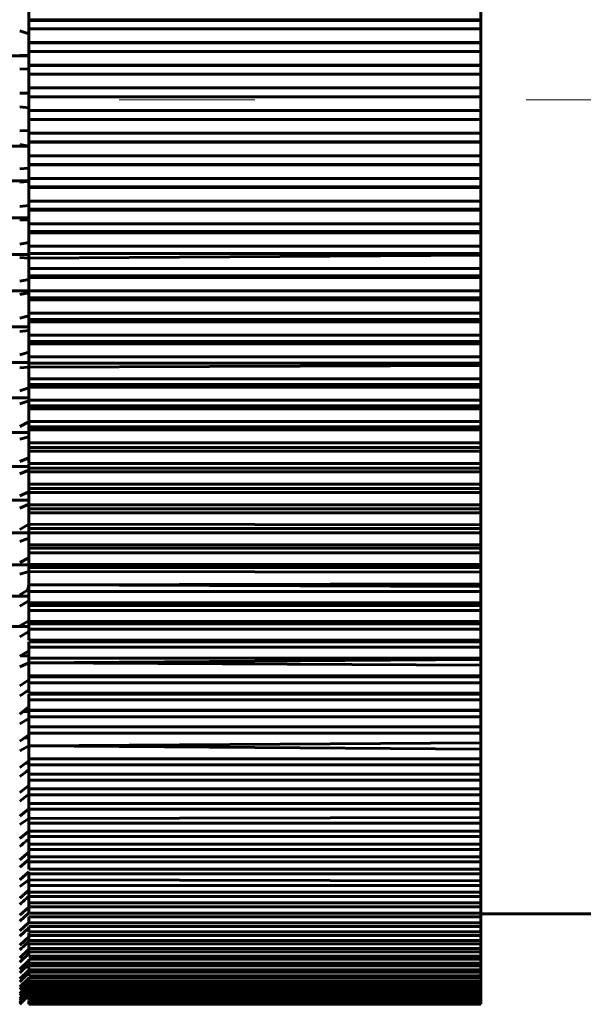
# Model space of a CAD drawing. Header units: millimetres. Extents: x 0 to 297, y 0 to 420.
# Tile 28 of 33: x 110.9 to 114.02, y 308.92 to 314.37. Entities that reach past the tile are written whole.
import ezdxf

# ---------------------------------------------------------------- set-up
doc = ezdxf.new("R2010")
doc.units = ezdxf.units.MM
doc.linetypes.add('K5LT_AXLED', pattern=[12, 7.5, -1.5, 1.5, -1.5])
doc.linetypes.add('K5LT_BASIC', pattern=[0])
doc.layers.add('Системный слой (1)', color=251, linetype='Continuous', true_color=0x6c6c6c)

# ---------------------------------------------------------------- blocks, each defined once
blk = doc.blocks.new('U14')
at = {"layer": 'Системный слой (1)', "color": 143, "linetype": 'K5LT_BASIC', "lineweight": 60, "true_color": 0x33acca}
for p, q in [((106.4684, 310.258), (106.4507, 310.258)), ((110.9507, 310.258), (110.933, 310.258))]:
    blk.add_line(p, q, dxfattribs=at)
blk = doc.blocks.new('U19')
at = {"layer": 'Системный слой (1)', "color": 143, "linetype": 'K5LT_BASIC', "lineweight": 60, "true_color": 0x33acca}
for p, q in [((110.9507, 309.2053), (110.9507, 309.2152)), ((110.9507, 309.2034), (110.9507, 309.2053)), ((110.9507, 309.1904), (110.9507, 309.2034))]:
    blk.add_line(p, q, dxfattribs=at)
blk = doc.blocks.new('U21')
at = {"layer": 'Системный слой (1)', "color": 143, "linetype": 'K5LT_BASIC', "lineweight": 60, "true_color": 0x33acca}
for p, q in [((110.9507, 312.1643), (110.9507, 312.2172)), ((110.9507, 312.1463), (110.9507, 312.1643))]:
    blk.add_line(p, q, dxfattribs=at)
blk = doc.blocks.new('U23')
at = {"layer": 'Системный слой (1)', "color": 143, "linetype": 'K5LT_BASIC', "lineweight": 60, "true_color": 0x33acca}
for p, q in [((110.9507, 311.0283), (110.9507, 311.0141)), ((110.9507, 311.0141), (110.9507, 310.9993))]:
    blk.add_line(p, q, dxfattribs=at)
blk = doc.blocks.new('U26')
at = {"layer": 'Системный слой (1)', "color": 143, "linetype": 'K5LT_BASIC', "lineweight": 60, "true_color": 0x33acca}
for p, q in [((110.9507, 310.5687), (110.9507, 310.6071)), ((110.9507, 310.5687), (110.9507, 310.5636)), ((110.9507, 310.5509), (110.9507, 310.5636))]:
    blk.add_line(p, q, dxfattribs=at)
blk = doc.blocks.new('U27')
at = {"layer": 'Системный слой (1)', "color": 143, "linetype": 'K5LT_BASIC', "lineweight": 60, "true_color": 0x33acca}
for p, q in [((106.4578, 309.9989), (106.4507, 309.9989)), ((110.9507, 309.9989), (110.9436, 309.9989))]:
    blk.add_line(p, q, dxfattribs=at)
blk = doc.blocks.new('U30')
at = {"layer": 'Системный слой (1)', "color": 143, "linetype": 'K5LT_BASIC', "lineweight": 60, "true_color": 0x33acca}
for p, q in [((110.9507, 309.4618), (110.9507, 309.4629)), ((110.9507, 309.4293), (110.9507, 309.4618)), ((110.9507, 309.4617), (110.9507, 309.4618))]:
    blk.add_line(p, q, dxfattribs=at)
blk = doc.blocks.new('U31')
at = {"layer": 'Системный слой (1)', "color": 143, "linetype": 'K5LT_BASIC', "lineweight": 60, "true_color": 0x33acca}
for p, q in [((110.9507, 314.3761), (110.9507, 314.4432)), ((110.9507, 314.3678), (110.9507, 314.3761))]:
    blk.add_line(p, q, dxfattribs=at)
blk = doc.blocks.new('U35')
at = {"layer": 'Системный слой (1)', "color": 143, "linetype": 'K5LT_BASIC', "lineweight": 60, "true_color": 0x33acca}
for p, q in [((110.9507, 311.6417), (110.9507, 311.6901)), ((110.9507, 311.579), (110.9507, 311.5746))]:
    blk.add_line(p, q, dxfattribs=at)
blk = doc.blocks.new('U37')
at = {"layer": 'Системный слой (1)', "color": 143, "linetype": 'K5LT_BASIC', "lineweight": 60, "true_color": 0x33acca}
for p, q in [((110.9507, 309.0751), (110.9507, 309.0737)), ((110.9507, 309.0737), (110.9507, 309.0723))]:
    blk.add_line(p, q, dxfattribs=at)
blk = doc.blocks.new('U39')
at = {"layer": 'Системный слой (1)', "color": 143, "linetype": 'K5LT_BASIC', "lineweight": 60, "true_color": 0x33acca}
for p, q in [((110.9507, 309.0957), (110.9507, 309.1021)), ((110.9507, 309.0826), (110.9507, 309.0957))]:
    blk.add_line(p, q, dxfattribs=at)
blk = doc.blocks.new('U40')
at = {"layer": 'Системный слой (1)', "color": 143, "linetype": 'K5LT_BASIC', "lineweight": 60, "true_color": 0x33acca}
for p, q in [((110.9507, 311.9454), (110.9507, 311.9832)), ((110.9507, 311.9137), (110.9507, 311.9454))]:
    blk.add_line(p, q, dxfattribs=at)
blk = doc.blocks.new('U44')
at = {"layer": 'Системный слой (1)', "color": 143, "linetype": 'K5LT_BASIC', "lineweight": 60, "true_color": 0x33acca}
for p, q in [((110.9507, 314.1693), (110.9507, 314.1926)), ((110.9507, 314.1672), (110.9507, 314.1693)), ((110.9507, 314.1318), (110.9507, 314.1672)), ((110.9507, 314.117), (110.9507, 314.1318))]:
    blk.add_line(p, q, dxfattribs=at)
blk = doc.blocks.new('U45')
at = {"layer": 'Системный слой (1)', "color": 143, "linetype": 'K5LT_BASIC', "lineweight": 60, "true_color": 0x33acca}
for p, q in [((110.9507, 311.3926), (110.9507, 311.421)), ((110.9507, 311.3558), (110.9507, 311.3923))]:
    blk.add_line(p, q, dxfattribs=at)
blk = doc.blocks.new('U49')
at = {"layer": 'Системный слой (1)', "color": 143, "linetype": 'K5LT_BASIC', "lineweight": 60, "true_color": 0x33acca}
for p, q in [((110.9507, 310.4141), (110.9507, 310.4233)), ((110.9507, 310.3533), (110.9507, 310.4142)), ((110.9507, 310.4141), (110.9507, 310.4142))]:
    blk.add_line(p, q, dxfattribs=at)
blk = doc.blocks.new('U50')
at = {"layer": 'Системный слой (1)', "color": 143, "linetype": 'K5LT_BASIC', "lineweight": 60, "true_color": 0x33acca}
for p, q in [((110.9507, 310.6944), (110.9507, 310.7022)), ((110.9507, 310.6901), (110.9507, 310.6944)), ((110.9507, 310.6447), (110.9507, 310.6901))]:
    blk.add_line(p, q, dxfattribs=at)
blk = doc.blocks.new('U51')
at = {"layer": 'Системный слой (1)', "color": 143, "linetype": 'K5LT_BASIC', "lineweight": 60, "true_color": 0x33acca}
for p, q in [((110.9507, 310.2018), (110.9507, 310.1802)), ((110.9507, 310.1802), (110.9507, 310.1729)), ((110.9507, 310.1729), (110.9507, 310.1644))]:
    blk.add_line(p, q, dxfattribs=at)
blk = doc.blocks.new('U53')
at = {"layer": 'Системный слой (1)', "color": 143, "linetype": 'K5LT_BASIC', "lineweight": 60, "true_color": 0x33acca}
for p, q in [((110.9507, 312.3323), (110.9507, 312.3358)), ((110.9507, 312.2967), (110.9507, 312.3323)), ((110.9507, 312.3321), (110.9507, 312.3323)), ((110.9507, 312.2643), (110.9507, 312.2967))]:
    blk.add_line(p, q, dxfattribs=at)
blk = doc.blocks.new('U54')
at = {"layer": 'Системный слой (1)', "color": 143, "linetype": 'K5LT_BASIC', "lineweight": 60, "true_color": 0x33acca}
for p, q in [((110.9507, 314.2888), (110.9507, 314.318)), ((110.9507, 314.2888), (110.9507, 314.3138)), ((110.9507, 314.2425), (110.9507, 314.3012))]:
    blk.add_line(p, q, dxfattribs=at)
blk = doc.blocks.new('U56')
at = {"layer": 'Системный слой (1)', "color": 143, "linetype": 'K5LT_BASIC', "lineweight": 60, "true_color": 0x33acca}
for p, q in [((110.9507, 310.6901), (110.9507, 310.6944)), ((110.9507, 310.69), (110.9507, 310.6901)), ((110.9507, 310.6615), (110.9507, 310.69))]:
    blk.add_line(p, q, dxfattribs=at)
blk = doc.blocks.new('U59')
at = {"layer": 'Системный слой (1)', "color": 143, "linetype": 'K5LT_BASIC', "lineweight": 60, "true_color": 0x33acca}
for p, q in [((110.9507, 309.8526), (110.9507, 309.8795)), ((110.9507, 309.8315), (110.9507, 309.8526))]:
    blk.add_line(p, q, dxfattribs=at)
blk = doc.blocks.new('U64')
at = {"layer": 'Системный слой (1)', "color": 143, "linetype": 'K5LT_BASIC', "lineweight": 60, "true_color": 0x33acca}
for p, q in [((110.9507, 310.9792), (110.9507, 310.9993)), ((110.9507, 310.9383), (110.9507, 310.9792))]:
    blk.add_line(p, q, dxfattribs=at)
blk = doc.blocks.new('U65')
at = {"layer": 'Системный слой (1)', "color": 143, "linetype": 'K5LT_BASIC', "lineweight": 60, "true_color": 0x33acca}
for p, q in [((106.453, 309.8795), (106.4507, 309.8795)), ((110.9507, 309.8795), (110.9484, 309.8795))]:
    blk.add_line(p, q, dxfattribs=at)
blk = doc.blocks.new('U67')
at = {"layer": 'Системный слой (1)', "color": 143, "linetype": 'K5LT_BASIC', "lineweight": 60, "true_color": 0x33acca}
for p, q in [((110.9507, 310.1422), (110.9507, 310.1644)), ((110.9507, 310.1346), (110.9507, 310.1422)), ((110.9507, 310.1345), (110.9507, 310.1346)), ((110.9507, 310.1251), (110.9507, 310.1345)), ((110.9507, 310.115), (110.9507, 310.1251))]:
    blk.add_line(p, q, dxfattribs=at)
blk = doc.blocks.new('U68')
at = {"layer": 'Системный слой (1)', "color": 143, "linetype": 'K5LT_BASIC', "lineweight": 60, "true_color": 0x33acca}
for p, q in [((110.9507, 311.5983), (110.9507, 311.6417)), ((110.9507, 311.579), (110.9507, 311.5983))]:
    blk.add_line(p, q, dxfattribs=at)
blk = doc.blocks.new('U70')
at = {"layer": 'Системный слой (1)', "color": 143, "linetype": 'K5LT_BASIC', "lineweight": 60, "true_color": 0x33acca}
for p, q in [((106.4743, 310.3974), (106.4507, 310.3974)), ((110.9507, 310.3974), (110.9271, 310.3974))]:
    blk.add_line(p, q, dxfattribs=at)
blk = doc.blocks.new('U71')
at = {"layer": 'Системный слой (1)', "color": 143, "linetype": 'K5LT_BASIC', "lineweight": 60, "true_color": 0x33acca}
for p, q in [((110.9507, 309.0694), (110.9507, 309.0704)), ((110.9507, 309.0624), (110.9507, 309.0694)), ((110.9507, 309.0553), (110.9507, 309.0624)), ((110.9507, 309.0528), (110.9507, 309.0553))]:
    blk.add_line(p, q, dxfattribs=at)
blk = doc.blocks.new('U75')
at = {"layer": 'Системный слой (1)', "color": 143, "linetype": 'K5LT_BASIC', "lineweight": 60, "true_color": 0x33acca}
for p, q in [((110.9507, 309.8333), (110.9507, 309.8526)), ((110.9507, 309.8092), (110.9507, 309.8333)), ((110.9507, 309.8222), (110.9507, 309.8333))]:
    blk.add_line(p, q, dxfattribs=at)
blk = doc.blocks.new('U78')
at = {"layer": 'Системный слой (1)', "color": 143, "linetype": 'K5LT_BASIC', "lineweight": 60, "true_color": 0x33acca}
for p, q in [((110.9507, 312.5296), (110.9507, 312.576)), ((110.9507, 312.5033), (110.9507, 312.5298))]:
    blk.add_line(p, q, dxfattribs=at)
blk = doc.blocks.new('U79')
at = {"layer": 'Системный слой (1)', "color": 143, "linetype": 'K5LT_BASIC', "lineweight": 60, "true_color": 0x33acca}
for p, q in [((110.9507, 313.4731), (110.9507, 313.4678)), ((110.9507, 313.4678), (110.9507, 313.4441))]:
    blk.add_line(p, q, dxfattribs=at)
blk = doc.blocks.new('U80')
at = {"layer": 'Системный слой (1)', "color": 143, "linetype": 'K5LT_BASIC', "lineweight": 60, "true_color": 0x33acca}
for p, q in [((110.9507, 313.1359), (110.9507, 313.1901)), ((110.9507, 313.1154), (110.9507, 313.136))]:
    blk.add_line(p, q, dxfattribs=at)
blk = doc.blocks.new('U81')
at = {"layer": 'Системный слой (1)', "color": 143, "linetype": 'K5LT_BASIC', "lineweight": 60, "true_color": 0x33acca}
for p, q in [((110.9507, 310.8792), (110.9507, 310.8983)), ((110.9507, 310.8384), (110.9507, 310.8792))]:
    blk.add_line(p, q, dxfattribs=at)
blk = doc.blocks.new('U82')
at = {"layer": 'Системный слой (1)', "color": 143, "linetype": 'K5LT_BASIC', "lineweight": 60, "true_color": 0x33acca}
for p, q in [((110.9507, 309.7672), (110.9507, 309.781)), ((110.9507, 309.7654), (110.9507, 309.7672)), ((110.9507, 309.7622), (110.9507, 309.7654)), ((110.9507, 309.7539), (110.9507, 309.7622)), ((110.9507, 309.7391), (110.9507, 309.7539))]:
    blk.add_line(p, q, dxfattribs=at)
blk = doc.blocks.new('U84')
at = {"layer": 'Системный слой (1)', "color": 143, "linetype": 'K5LT_BASIC', "lineweight": 60, "true_color": 0x33acca}
for p, q in [((110.9507, 313.991), (110.9507, 313.9825)), ((110.9507, 313.9825), (110.9507, 313.9761))]:
    blk.add_line(p, q, dxfattribs=at)
blk = doc.blocks.new('U89')
at = {"layer": 'Системный слой (1)', "color": 143, "linetype": 'K5LT_BASIC', "lineweight": 60, "true_color": 0x33acca}
for p, q in [((110.9507, 309.5052), (110.9507, 309.5211)), ((110.9507, 309.4857), (110.9507, 309.5052))]:
    blk.add_line(p, q, dxfattribs=at)
blk = doc.blocks.new('U91')
at = {"layer": 'Системный слой (1)', "color": 143, "linetype": 'K5LT_BASIC', "lineweight": 60, "true_color": 0x33acca}
for p, q in [((110.9507, 309.0694), (110.9507, 309.0692)), ((110.9507, 309.0692), (110.9507, 309.0688)), ((110.9507, 309.0688), (110.9507, 309.0653))]:
    blk.add_line(p, q, dxfattribs=at)
blk = doc.blocks.new('U93')
at = {"layer": 'Системный слой (1)', "color": 143, "linetype": 'K5LT_BASIC', "lineweight": 60, "true_color": 0x33acca}
for p, q in [((110.9507, 310.246), (110.9507, 310.2484)), ((110.9507, 310.1975), (110.9507, 310.246))]:
    blk.add_line(p, q, dxfattribs=at)

msp = doc.modelspace()

# ---------------------------------------------------------------- linework, layer by layer
at = {"layer": 'Системный слой (1)', "color": 143, "linetype": 'K5LT_BASIC', "lineweight": 60, "true_color": 0x33acca}
for p, q in [((113.4507, 314.3678), (113.4507, 314.4432)), ((110.9507, 314.3678), (110.9507, 314.3637)), ((113.4507, 314.3678), (110.9507, 314.3678)), ((110.9507, 314.3637), (110.9507, 314.3388)), ((113.4507, 314.3637), (110.9507, 314.3637)), ((113.4507, 314.3637), (113.4507, 314.3678)), ((113.4507, 314.318), (113.4507, 314.3637)), ((110.9507, 314.2888), (110.9007, 314.3056)), ((110.9507, 314.3388), (110.9507, 314.318)), ((113.4507, 314.318), (110.9507, 314.318)), ((113.4507, 314.2425), (113.4507, 314.318)), ((113.4507, 314.2425), (110.9507, 314.2425)), ((110.9507, 314.2425), (110.9507, 314.2396)), ((113.4507, 314.2396), (113.4507, 314.2425)), ((110.9507, 314.1926), (110.9507, 314.2396)), ((110.9507, 314.2396), (110.9507, 314.1818)), ((113.4507, 314.2396), (110.9507, 314.2396)), ((113.4507, 314.1926), (110.9507, 314.1926)), ((113.4507, 314.1926), (113.4507, 314.2396)), ((113.4507, 314.117), (113.4507, 314.1926)), ((110.9507, 314.1672), (106.9507, 314.1672)), ((110.9507, 314.1693), (110.9007, 314.1714)), ((110.9507, 314.0944), (110.9007, 314.0965)), ((113.4507, 314.117), (110.9507, 314.117)), ((110.9507, 314.117), (110.9507, 314.1154)), ((113.4507, 314.1154), (110.9507, 314.1154)), ((110.9507, 314.1154), (110.9507, 314.0945)), ((110.9507, 314.0945), (110.9507, 314.0654)), ((113.4507, 314.1154), (113.4507, 314.117)), ((113.4507, 314.0671), (113.4507, 314.1154)), ((110.9507, 313.9914), (110.9507, 314.0671)), ((113.4507, 314.0671), (110.9507, 314.0671)), ((113.4507, 313.9914), (113.4507, 314.0671)), ((113.4507, 313.9914), (110.9507, 313.9914)), ((110.9507, 313.9914), (110.9507, 313.991)), ((110.9507, 313.962), (110.9507, 313.9914)), ((113.4507, 313.991), (110.9507, 313.991)), ((110.9507, 313.9761), (110.9507, 313.9414)), ((113.4507, 313.991), (113.4507, 313.9914)), ((113.4507, 313.9414), (113.4507, 313.991)), ((110.9507, 313.962), (110.9007, 313.962)), ((110.9507, 313.8658), (110.9507, 313.9414)), ((113.4507, 313.9414), (110.9507, 313.9414)), ((113.4507, 313.8658), (113.4507, 313.9414)), ((110.9507, 313.88), (110.9007, 313.887)), ((110.9507, 313.8166), (110.9507, 313.8658)), ((110.9507, 313.8658), (110.9507, 313.8166)), ((113.4507, 313.8658), (110.9507, 313.8658)), ((113.4507, 313.8166), (113.4507, 313.8658)), ((113.4507, 313.8166), (110.9507, 313.8166)), ((110.9507, 313.8166), (110.9507, 313.8158)), ((110.9507, 313.7401), (110.9507, 313.8158)), ((113.4507, 313.8158), (110.9507, 313.8158)), ((113.4507, 313.8158), (113.4507, 313.8166)), ((113.4507, 313.7401), (113.4507, 313.8158)), ((110.9507, 313.7547), (110.9007, 313.7526)), ((110.9507, 313.7422), (110.9507, 313.7173)), ((113.4507, 313.7401), (110.9507, 313.7401)), ((110.9507, 313.7173), (110.9507, 313.6923)), ((113.4507, 313.6923), (113.4507, 313.7401)), ((110.9507, 313.6681), (106.9507, 313.6819)), ((110.9507, 313.6681), (110.9007, 313.6777)), ((110.9507, 313.6923), (110.9507, 313.6902)), ((113.4507, 313.6923), (110.9507, 313.6923)), ((113.4507, 313.6902), (110.9507, 313.6902)), ((110.9507, 313.6146), (110.9507, 313.6902)), ((113.4507, 313.6902), (113.4507, 313.6923)), ((113.4507, 313.6146), (113.4507, 313.6902)), ((110.9507, 313.6146), (110.9507, 313.5681)), ((110.9507, 313.5681), (110.9507, 313.6146)), ((113.4507, 313.6146), (110.9507, 313.6146)), ((113.4507, 313.5681), (113.4507, 313.6146)), ((110.9507, 313.5477), (110.9007, 313.5435)), ((113.4507, 313.5681), (110.9507, 313.5681)), ((110.9507, 313.5681), (110.9507, 313.5648)), ((113.4507, 313.5648), (110.9507, 313.5648)), ((110.9507, 313.4893), (110.9507, 313.5648)), ((113.4507, 313.5648), (113.4507, 313.5681)), ((113.4507, 313.4893), (113.4507, 313.5648)), ((113.4507, 313.4893), (110.9507, 313.4893)), ((110.9507, 313.4893), (110.9507, 313.4731)), ((113.4507, 313.4441), (113.4507, 313.4893)), ((110.9507, 313.4772), (107.9507, 313.4772)), ((110.9507, 313.473), (110.9007, 313.4688)), ((110.9507, 313.4772), (110.9507, 313.4731)), ((113.4507, 313.4441), (110.9507, 313.4441)), ((110.9507, 313.4441), (110.9507, 313.4395)), ((113.4507, 313.4395), (110.9507, 313.4395)), ((110.9507, 313.3643), (110.9507, 313.4395)), ((113.4507, 313.4395), (113.4507, 313.4441)), ((113.4507, 313.3643), (113.4507, 313.4395)), ((110.9507, 313.3414), (110.9007, 313.3351)), ((110.9507, 313.3701), (110.9507, 313.3553)), ((113.4507, 313.3643), (110.9507, 313.3643)), ((110.9507, 313.3553), (110.9507, 313.3205)), ((110.9507, 313.3205), (110.9507, 313.3146)), ((113.4507, 313.3205), (110.9507, 313.3205)), ((113.4507, 313.3205), (113.4507, 313.3643)), ((113.4507, 313.3146), (113.4507, 313.3205)), ((110.9507, 313.2732), (107.9507, 313.2732)), ((110.9507, 313.2396), (110.9507, 313.3146)), ((113.4507, 313.3146), (110.9507, 313.3146)), ((113.4507, 313.2396), (113.4507, 313.3146)), ((110.9507, 313.26), (110.9007, 313.2607)), ((113.4507, 313.2396), (110.9507, 313.2396)), ((110.9507, 313.1972), (110.9507, 313.2396)), ((110.9507, 313.2396), (110.9507, 313.1972)), ((113.4507, 313.1972), (113.4507, 313.2396)), ((113.4507, 313.1972), (110.9507, 313.1972)), ((110.9507, 313.1972), (110.9507, 313.1901)), ((113.4507, 313.1901), (110.9507, 313.1901)), ((113.4507, 313.1901), (113.4507, 313.1972)), ((113.4507, 313.1154), (113.4507, 313.1901)), ((110.9507, 313.1359), (110.9007, 313.1277)), ((113.4507, 313.1154), (110.9507, 313.1154)), ((110.9507, 313.1154), (110.9507, 313.099)), ((110.9507, 313.099), (110.9507, 313.0744)), ((113.4507, 313.0744), (113.4507, 313.1154)), ((110.9507, 313.0704), (107.9507, 313.0704)), ((110.9507, 313.0498), (110.9007, 313.0537)), ((110.9507, 313.0744), (110.9507, 313.0498)), ((113.4507, 313.0744), (110.9507, 313.0744)), ((113.4507, 313.0661), (110.9507, 313.0498)), ((110.9507, 312.9916), (110.9507, 313.0498)), ((113.4507, 313.0661), (113.4507, 313.0744)), ((113.4507, 312.9916), (113.4507, 313.0661)), ((110.9507, 312.9916), (110.9507, 312.9521)), ((110.9507, 312.9521), (110.9507, 312.9916)), ((113.4507, 312.9916), (110.9507, 312.9916)), ((113.4507, 312.9521), (113.4507, 312.9916)), ((113.4507, 312.9521), (110.9507, 312.9521)), ((110.9507, 312.9521), (110.9507, 312.9425)), ((113.4507, 312.9425), (110.9507, 312.9425)), ((110.9507, 312.8685), (110.9507, 312.9425)), ((113.4507, 312.9425), (113.4507, 312.9521)), ((113.4507, 312.8685), (113.4507, 312.9425)), ((110.9507, 312.9321), (110.9007, 312.9217)), ((110.9507, 312.8691), (107.9507, 312.8691)), ((110.9507, 312.8587), (110.9007, 312.8483)), ((110.9507, 312.8691), (110.9507, 312.8589)), ((113.4507, 312.8685), (110.9507, 312.8685)), ((110.9507, 312.8685), (110.9507, 312.8589)), ((110.9507, 312.8589), (110.9507, 312.8304)), ((110.9507, 312.8536), (110.9507, 312.8587)), ((110.9507, 312.8304), (110.9507, 312.8197)), ((113.4507, 312.8304), (110.9507, 312.8304)), ((113.4507, 312.8304), (113.4507, 312.8685)), ((113.4507, 312.8197), (113.4507, 312.8304)), ((110.9507, 312.746), (110.9507, 312.8197)), ((113.4507, 312.8197), (110.9507, 312.8197)), ((113.4507, 312.746), (113.4507, 312.8197)), ((110.9507, 312.7299), (110.9007, 312.7175)), ((110.9507, 312.758), (110.9507, 312.7435)), ((113.4507, 312.746), (110.9507, 312.746)), ((110.9507, 312.7435), (110.9507, 312.7095)), ((113.4507, 312.7095), (113.4507, 312.746)), ((110.9507, 312.6696), (107.9507, 312.6696)), ((110.9507, 312.7095), (110.9507, 312.6975)), ((113.4507, 312.7095), (110.9507, 312.7095)), ((110.9507, 312.6243), (110.9507, 312.6975)), ((113.4507, 312.6975), (110.9507, 312.6975)), ((113.4507, 312.6975), (113.4507, 312.7095)), ((113.4507, 312.6243), (113.4507, 312.6975)), ((110.9507, 312.6505), (110.9007, 312.6448)), ((110.9507, 312.5893), (110.9507, 312.6243)), ((110.9507, 312.6243), (110.9507, 312.5893)), ((113.4507, 312.6243), (110.9507, 312.6243)), ((113.4507, 312.5893), (113.4507, 312.6243)), ((113.4507, 312.5893), (110.9507, 312.5893)), ((110.9507, 312.5893), (110.9507, 312.576)), ((113.4507, 312.576), (110.9507, 312.576)), ((113.4507, 312.576), (113.4507, 312.5893)), ((113.4507, 312.5033), (113.4507, 312.576)), ((110.9507, 312.5296), (110.9007, 312.5153)), ((110.9507, 312.5033), (110.9507, 312.4938)), ((113.4507, 312.5033), (110.9507, 312.5033)), ((113.4507, 312.4699), (113.4507, 312.5033)), ((110.9507, 312.4724), (107.9507, 312.4724)), ((110.9507, 312.4468), (110.9007, 312.4435)), ((110.9507, 312.4938), (110.9507, 312.4699)), ((110.9507, 312.4699), (110.9507, 312.4468)), ((113.4507, 312.4699), (110.9507, 312.4699)), ((113.4507, 312.4555), (110.9507, 312.4468)), ((110.9507, 312.3833), (110.9507, 312.4468)), ((113.4507, 312.4555), (113.4507, 312.4699)), ((113.4507, 312.3833), (113.4507, 312.4555)), ((110.9507, 312.3515), (110.9507, 312.3833)), ((113.4507, 312.3833), (110.9507, 312.3833)), ((110.9507, 312.3833), (110.9507, 312.3515)), ((113.4507, 312.3515), (110.9507, 312.3515)), ((110.9507, 312.3515), (110.9507, 312.3358)), ((113.4507, 312.3515), (113.4507, 312.3833)), ((113.4507, 312.3358), (113.4507, 312.3515)), ((110.9507, 312.3321), (110.9007, 312.3157)), ((113.4507, 312.3358), (110.9507, 312.3358)), ((113.4507, 312.2643), (113.4507, 312.3358)), ((110.9507, 312.2777), (107.9507, 312.2777)), ((110.9507, 312.2613), (110.9007, 312.2448)), ((110.9507, 312.2777), (110.9507, 312.2614)), ((113.4507, 312.2643), (110.9507, 312.2643)), ((110.9507, 312.2614), (110.9507, 312.234)), ((113.4507, 312.234), (110.9507, 312.234)), ((110.9507, 312.234), (110.9507, 312.2172)), ((113.4507, 312.234), (113.4507, 312.2643)), ((113.4507, 312.2172), (113.4507, 312.234)), ((113.4507, 312.2172), (110.9507, 312.2172)), ((113.4507, 312.1463), (113.4507, 312.2172)), ((110.9507, 312.1439), (110.9007, 312.1188)), ((110.9507, 312.1643), (110.9507, 312.1439)), ((113.4507, 312.1463), (110.9507, 312.1463)), ((110.9507, 312.1372), (110.9507, 312.1463)), ((110.9507, 312.1439), (110.9507, 312.1176)), ((113.4507, 312.1176), (113.4507, 312.1463)), ((110.9507, 312.0859), (107.9507, 312.0859)), ((110.9507, 312.1176), (110.9507, 312.0996)), ((113.4507, 312.1176), (110.9507, 312.1176)), ((110.9507, 312.0294), (110.9507, 312.0996)), ((113.4507, 312.0996), (110.9507, 312.0996)), ((113.4507, 312.0996), (113.4507, 312.1176)), ((113.4507, 312.0294), (113.4507, 312.0996)), ((110.9507, 312.0611), (110.9007, 312.0491)), ((110.9507, 312.0294), (110.9507, 312.0024)), ((113.4507, 312.0294), (110.9507, 312.0294)), ((113.4507, 312.0024), (113.4507, 312.0294)), ((113.4507, 312.0024), (110.9507, 312.0024)), ((110.9507, 312.0024), (110.9507, 311.9832)), ((113.4507, 311.9832), (110.9507, 311.9832)), ((113.4507, 311.9832), (113.4507, 312.0024)), ((113.4507, 311.9137), (113.4507, 311.9832)), ((110.9507, 311.9455), (110.9007, 311.9252)), ((113.4507, 311.9137), (110.9507, 311.9137)), ((110.9507, 311.9112), (110.9507, 311.8884)), ((113.4507, 311.8884), (113.4507, 311.9137)), ((110.9507, 311.8973), (107.9507, 311.8973)), ((110.9507, 311.877), (110.9007, 311.8567)), ((110.9507, 311.8884), (110.9507, 311.868)), ((113.4507, 311.8884), (110.9507, 311.8884)), ((113.4507, 311.868), (110.9507, 311.868)), ((110.9507, 311.7993), (110.9507, 311.868)), ((113.4507, 311.868), (113.4507, 311.8884)), ((113.4507, 311.7993), (113.4507, 311.868)), ((110.9507, 311.7756), (110.9507, 311.7993)), ((110.9507, 311.7993), (110.9507, 311.7756)), ((113.4507, 311.7993), (110.9507, 311.7993)), ((113.4507, 311.7756), (113.4507, 311.7993)), ((110.9507, 311.7573), (110.9007, 311.735)), ((110.9507, 311.7756), (110.9507, 311.7542)), ((113.4507, 311.7756), (110.9507, 311.7756)), ((113.4507, 311.7542), (110.9507, 311.7542)), ((110.9507, 311.6863), (110.9507, 311.7542)), ((113.4507, 311.7542), (113.4507, 311.7756)), ((113.4507, 311.6863), (113.4507, 311.7542)), ((110.9507, 311.7122), (107.9507, 311.7122)), ((110.9507, 311.6901), (110.9007, 311.6678)), ((110.9507, 311.7122), (110.9507, 311.6902)), ((110.9507, 311.6865), (110.9507, 311.6642)), ((113.4507, 311.6863), (110.9507, 311.6863)), ((113.4507, 311.6642), (113.4507, 311.6863)), ((110.9507, 311.6642), (110.9507, 311.6417)), ((113.4507, 311.6642), (110.9507, 311.6642)), ((113.4507, 311.6417), (110.9507, 311.6417)), ((113.4507, 311.6417), (113.4507, 311.6642)), ((113.4507, 311.5746), (113.4507, 311.6417)), ((110.9507, 311.579), (110.9007, 311.5487)), ((110.9507, 311.5983), (110.9507, 311.579)), ((113.4507, 311.5746), (110.9507, 311.579)), ((110.9507, 311.579), (110.9507, 311.5543)), ((113.4507, 311.5543), (113.4507, 311.5746)), ((110.9507, 311.5311), (107.9507, 311.5311)), ((110.9507, 311.5543), (110.9507, 311.5306)), ((113.4507, 311.5543), (110.9507, 311.5543)), ((110.9507, 311.4644), (110.9507, 311.5306)), ((113.4507, 311.5306), (110.9507, 311.5306)), ((113.4507, 311.5306), (113.4507, 311.5543)), ((113.4507, 311.4644), (113.4507, 311.5306)), ((110.9507, 311.501), (110.9007, 311.483)), ((113.4507, 311.4644), (110.9507, 311.4644)), ((110.9507, 311.4458), (110.9507, 311.4644)), ((110.9507, 311.4644), (110.9507, 311.4458)), ((113.4507, 311.4458), (110.9507, 311.4458)), ((110.9507, 311.4458), (110.9507, 311.421)), ((113.4507, 311.421), (110.9507, 311.421)), ((113.4507, 311.4458), (113.4507, 311.4644)), ((113.4507, 311.421), (113.4507, 311.4458)), ((113.4507, 311.3558), (113.4507, 311.421)), ((110.9507, 311.3926), (110.9007, 311.3666)), ((110.9507, 311.3541), (107.9507, 311.3541)), ((110.9507, 311.3178), (110.9007, 311.3024)), ((113.4507, 311.3558), (110.9507, 311.3558)), ((110.9507, 311.3558), (110.9507, 311.3389)), ((113.4507, 311.3389), (110.9507, 311.3389)), ((110.9507, 311.3389), (110.9507, 311.3178)), ((110.9507, 311.2843), (110.9507, 311.3178)), ((113.4507, 311.3131), (110.9507, 311.3178)), ((110.9507, 311.243), (110.9507, 311.3178)), ((113.4507, 311.3389), (113.4507, 311.3558)), ((113.4507, 311.3131), (113.4507, 311.3389)), ((113.4507, 311.2488), (113.4507, 311.3131)), ((113.4507, 311.2488), (110.9507, 311.243)), ((113.4507, 311.2337), (113.4507, 311.2488)), ((113.4507, 311.2337), (110.9507, 311.243)), ((110.9507, 311.243), (110.9507, 311.2067)), ((110.9507, 311.1435), (110.9507, 311.2067)), ((113.4507, 311.2067), (110.9507, 311.2067)), ((113.4507, 311.2067), (113.4507, 311.2337)), ((113.4507, 311.1435), (113.4507, 311.2067)), ((110.9507, 311.1817), (107.9507, 311.1817)), ((110.9507, 311.1538), (110.9507, 311.1817)), ((110.9507, 311.1541), (110.9507, 311.1301)), ((113.4507, 311.1435), (110.9507, 311.1435)), ((113.4507, 311.1301), (113.4507, 311.1435)), ((110.9507, 311.1301), (110.9507, 311.1021)), ((113.4507, 311.1301), (110.9507, 311.1301)), ((113.4507, 311.1021), (110.9507, 311.1021)), ((110.9507, 311.04), (110.9507, 311.1021)), ((113.4507, 311.1021), (113.4507, 311.1301)), ((113.4507, 311.04), (113.4507, 311.1021)), ((110.9507, 311.0454), (110.9007, 311.016)), ((110.9507, 311.069), (110.9507, 311.0569)), ((110.9507, 311.0569), (110.9507, 311.0283)), ((113.4507, 311.04), (110.9507, 311.04)), ((113.4507, 311.0283), (113.4507, 311.04)), ((110.9507, 311.0141), (107.9507, 311.0141)), ((110.9507, 310.9848), (110.9007, 310.9554)), ((113.4507, 311.0283), (110.9507, 311.0283)), ((113.4507, 310.9993), (110.9507, 310.9993)), ((113.4507, 310.9993), (113.4507, 311.0283)), ((113.4507, 310.9383), (113.4507, 310.9993)), ((113.4507, 310.9383), (110.9507, 310.9383)), ((113.4507, 310.9283), (110.9507, 310.9283)), ((110.9507, 310.9283), (110.9507, 310.8983)), ((113.4507, 310.9283), (113.4507, 310.9383)), ((113.4507, 310.8983), (113.4507, 310.9283)), ((110.9507, 310.8795), (110.9007, 310.8483)), ((113.4507, 310.8983), (110.9507, 310.8983)), ((113.4507, 310.8384), (113.4507, 310.8983)), ((110.9507, 310.8515), (110.9059, 310.8515)), ((110.9507, 310.8384), (110.9507, 310.8116)), ((113.4507, 310.8384), (110.9507, 310.8384)), ((113.4507, 310.8303), (110.9507, 310.8116)), ((113.4507, 310.8303), (113.4507, 310.8384)), ((113.4507, 310.7993), (113.4507, 310.8303)), ((110.9507, 310.8116), (110.9007, 310.7895)), ((110.9507, 310.8116), (110.9507, 310.7993)), ((110.9507, 310.7406), (110.9507, 310.8116)), ((113.4507, 310.7993), (110.9507, 310.8116)), ((113.4507, 310.7406), (113.4507, 310.7993)), ((110.9507, 310.7187), (110.9007, 310.6859)), ((110.9507, 310.7406), (110.9507, 310.7342)), ((113.4507, 310.7406), (110.9507, 310.7406)), ((110.9507, 310.7342), (110.9507, 310.7406)), ((113.4507, 310.7342), (110.9507, 310.7342)), ((110.9507, 310.7342), (110.9507, 310.7022)), ((113.4507, 310.7342), (113.4507, 310.7406)), ((113.4507, 310.7022), (113.4507, 310.7342)), ((113.4507, 310.7022), (110.9507, 310.7022)), ((113.4507, 310.6447), (113.4507, 310.7022)), ((113.4507, 310.6447), (110.9507, 310.6447)), ((110.9507, 310.64), (110.9507, 310.6071)), ((113.4507, 310.64), (110.9507, 310.64)), ((113.4507, 310.6071), (110.9507, 310.6071)), ((113.4507, 310.64), (113.4507, 310.6447)), ((113.4507, 310.6071), (113.4507, 310.64)), ((113.4507, 310.5509), (113.4507, 310.6071)), ((110.9507, 310.5687), (110.9007, 310.5292)), ((110.9507, 310.5429), (110.9207, 310.5429)), ((110.9507, 310.5848), (110.9507, 310.5687)), ((110.9507, 310.5687), (110.9507, 310.548)), ((113.4507, 310.5509), (110.9507, 310.5509)), ((113.4507, 310.548), (110.9507, 310.548)), ((110.9507, 310.548), (110.9507, 310.5141)), ((113.4507, 310.548), (113.4507, 310.5509)), ((113.4507, 310.5141), (113.4507, 310.548)), ((110.9507, 310.5038), (110.9007, 310.4746)), ((113.4507, 310.5141), (110.9507, 310.5141)), ((110.9507, 310.4592), (110.9507, 310.5141)), ((113.4507, 310.4592), (113.4507, 310.5141)), ((113.4507, 310.4592), (110.9507, 310.4592)), ((110.9507, 310.4592), (110.9507, 310.4581)), ((110.9507, 310.4581), (110.9507, 310.4592)), ((113.4507, 310.4581), (110.9507, 310.4581)), ((110.9507, 310.4581), (110.9507, 310.4233)), ((113.4507, 310.4581), (113.4507, 310.4592)), ((113.4507, 310.4233), (113.4507, 310.4581)), ((110.9507, 310.4141), (110.9007, 310.3785)), ((113.4507, 310.4233), (110.9507, 310.4233)), ((113.4507, 310.3697), (113.4507, 310.4233)), ((110.9507, 310.3533), (110.9007, 310.326)), ((113.4507, 310.3697), (110.9507, 310.3533)), ((110.9507, 310.2825), (110.9507, 310.3533)), ((110.9507, 310.3533), (110.9507, 310.3347)), ((113.4507, 310.3347), (110.9507, 310.3533)), ((113.4507, 310.3347), (113.4507, 310.3697)), ((113.4507, 310.2825), (113.4507, 310.3347)), ((110.9507, 310.2712), (110.9007, 310.234)), ((110.9507, 310.2825), (110.9507, 310.2484)), ((113.4507, 310.2825), (110.9507, 310.2825)), ((113.4507, 310.2484), (113.4507, 310.2825)), ((110.9507, 310.2208), (110.9507, 310.258)), ((113.4507, 310.2484), (110.9507, 310.2484)), ((113.4507, 310.1975), (113.4507, 310.2484)), ((113.4507, 310.1975), (110.9507, 310.1975)), ((113.4507, 310.1644), (110.9507, 310.1644)), ((113.4507, 310.1644), (113.4507, 310.1975)), ((113.4507, 310.115), (113.4507, 310.1644)), ((110.9507, 310.1345), (110.9007, 310.096)), ((110.9507, 310.1532), (110.9507, 310.1437)), ((110.9507, 310.1437), (110.9507, 310.121)), ((110.9507, 310.121), (110.9507, 310.0828)), ((113.4507, 310.115), (110.9507, 310.115)), ((113.4507, 310.0828), (113.4507, 310.115)), ((110.9507, 310.0867), (110.9007, 310.0482)), ((113.4507, 310.0828), (110.9507, 310.0828)), ((110.9507, 310.0348), (110.9507, 310.0828)), ((113.4507, 310.0348), (113.4507, 310.0828)), ((110.9507, 310.0046), (110.9007, 309.9647)), ((110.9507, 310.0426), (110.9507, 310.0036)), ((113.4507, 310.0348), (110.9507, 310.0348)), ((110.9507, 309.952), (110.9507, 310.0036)), ((113.4507, 310.0036), (110.9507, 310.0036)), ((113.4507, 310.0036), (113.4507, 310.0348)), ((113.4507, 309.9571), (113.4507, 310.0036)), ((110.9507, 309.952), (110.9007, 309.9193)), ((113.4507, 309.9571), (110.9507, 309.952)), ((110.9507, 309.952), (110.9507, 309.9268)), ((113.4507, 309.9268), (113.4507, 309.9571)), ((113.4507, 309.9268), (110.9507, 309.9268)), ((110.9507, 309.8818), (110.9507, 309.9268)), ((113.4507, 309.8818), (113.4507, 309.9268)), ((110.9507, 309.8814), (110.9007, 309.8403)), ((110.9507, 309.8818), (110.9507, 309.8526)), ((113.4507, 309.8818), (110.9507, 309.8818)), ((110.9507, 309.8599), (110.9508, 309.8118)), ((113.4507, 309.8526), (110.9507, 309.8526)), ((113.4507, 309.8526), (113.4507, 309.8818)), ((113.4507, 309.8092), (113.4507, 309.8526)), ((113.4507, 309.8092), (110.9507, 309.8092)), ((110.9507, 309.8092), (110.9507, 309.781)), ((110.9507, 309.7653), (110.9507, 309.8074)), ((113.4507, 309.781), (110.9507, 309.781)), ((113.4507, 309.781), (113.4507, 309.8092)), ((113.4507, 309.7391), (113.4507, 309.781)), ((110.9507, 309.7653), (110.9007, 309.7231)), ((110.9507, 309.7251), (110.9007, 309.6829)), ((110.9507, 309.7539), (110.9507, 309.712)), ((113.4507, 309.7391), (110.9507, 309.7391)), ((113.4507, 309.712), (113.4507, 309.7391)), ((113.4507, 309.712), (110.9507, 309.712)), ((110.9507, 309.6717), (110.9507, 309.712)), ((113.4507, 309.6717), (110.9507, 309.6717)), ((113.4507, 309.6717), (113.4507, 309.712)), ((113.4507, 309.6456), (113.4507, 309.6717)), ((110.9507, 309.6567), (110.9007, 309.6133)), ((110.9507, 309.6567), (110.9507, 309.6456)), ((113.4507, 309.6456), (110.9507, 309.6456)), ((110.9507, 309.6136), (110.9507, 309.6456)), ((113.4507, 309.607), (113.4507, 309.6456)), ((110.9507, 309.6136), (110.9007, 309.5758)), ((110.9507, 309.6136), (110.9507, 309.582)), ((113.4507, 309.607), (110.9507, 309.6136)), ((113.4507, 309.582), (110.9507, 309.582)), ((110.9507, 309.545), (110.9507, 309.582)), ((113.4507, 309.582), (113.4507, 309.607)), ((113.4507, 309.545), (113.4507, 309.582)), ((110.9507, 309.5554), (110.9007, 309.511)), ((110.9507, 309.5204), (110.9507, 309.5554)), ((110.9507, 309.545), (110.9507, 309.5211)), ((113.4507, 309.545), (110.9507, 309.545)), ((113.4507, 309.5211), (110.9507, 309.5211)), ((110.9507, 309.5206), (110.9507, 309.5205)), ((113.4507, 309.5211), (113.4507, 309.545)), ((113.4507, 309.4857), (113.4507, 309.5211)), ((110.9507, 309.4617), (110.9007, 309.4165)), ((110.9507, 309.5052), (110.9507, 309.4629)), ((113.4507, 309.4857), (110.9507, 309.4857)), ((110.9507, 309.4743), (110.9507, 309.468)), ((110.9507, 309.468), (110.9507, 309.4526)), ((113.4507, 309.4629), (110.9507, 309.4629)), ((113.4507, 309.4629), (113.4507, 309.4857)), ((113.4507, 309.4293), (113.4507, 309.4629)), ((110.9507, 309.4298), (110.9007, 309.3846)), ((113.4507, 309.4293), (110.9507, 309.4293)), ((113.4507, 309.4076), (110.9507, 309.4076)), ((110.9507, 309.3757), (110.9507, 309.4076)), ((113.4507, 309.4076), (113.4507, 309.4293)), ((114.7007, 309.4245), (113.4507, 309.4245)), ((113.4507, 309.3757), (113.4507, 309.4076)), ((110.9507, 309.376), (110.9007, 309.3299)), ((110.9507, 309.3469), (110.9007, 309.3008)), ((113.4507, 309.3757), (110.9507, 309.3757)), ((113.4507, 309.3552), (110.9507, 309.3552)), ((110.9507, 309.325), (110.9507, 309.3552)), ((113.4507, 309.3552), (113.4507, 309.3757)), ((113.4507, 309.325), (113.4507, 309.3552)), ((110.9507, 309.2982), (110.9007, 309.2513)), ((113.4507, 309.325), (110.9507, 309.325)), ((110.9507, 309.2719), (110.9507, 309.3188)), ((113.4507, 309.3056), (110.9507, 309.3056)), ((110.9507, 309.2772), (110.9507, 309.3056)), ((113.4507, 309.3056), (113.4507, 309.325)), ((113.4507, 309.2772), (113.4507, 309.3056)), ((113.4507, 309.2772), (110.9507, 309.2772)), ((113.4507, 309.2589), (110.9507, 309.2589)), ((110.9507, 309.2323), (110.9507, 309.2589)), ((110.9507, 309.2377), (110.9507, 309.2331)), ((113.4507, 309.2589), (113.4507, 309.2772)), ((113.4507, 309.2323), (113.4507, 309.2589)), ((110.9507, 309.2285), (110.9007, 309.181)), ((110.9507, 309.2054), (110.9007, 309.1578)), ((110.9507, 309.2331), (110.9507, 309.232)), ((113.4507, 309.2323), (110.9507, 309.2323)), ((113.4507, 309.2152), (110.9507, 309.2152)), ((113.4507, 309.1904), (110.9507, 309.1904)), ((113.4507, 309.2152), (113.4507, 309.2323)), ((113.4507, 309.1904), (113.4507, 309.2152)), ((113.4507, 309.1745), (113.4507, 309.1904)), ((110.9507, 309.1671), (110.9007, 309.119)), ((110.9507, 309.1469), (110.9007, 309.0988)), ((113.4507, 309.1745), (110.9507, 309.1745)), ((110.9507, 309.1514), (110.9507, 309.1745)), ((113.4507, 309.1514), (110.9507, 309.1514)), ((110.9507, 309.1155), (110.9507, 309.1368)), ((113.4507, 309.1368), (110.9507, 309.1368)), ((113.4507, 309.1514), (113.4507, 309.1745)), ((113.4507, 309.1368), (113.4507, 309.1514)), ((113.4507, 309.1155), (113.4507, 309.1368)), ((110.9507, 309.114), (110.9007, 309.0654)), ((113.4507, 309.1155), (110.9507, 309.1155)), ((110.9507, 309.1141), (110.9507, 309.1021)), ((113.4507, 309.1021), (110.9507, 309.1021)), ((113.4507, 309.0826), (110.9507, 309.0826)), ((110.9507, 309.0716), (110.9507, 309.0704)), ((113.4507, 309.0704), (110.9507, 309.0704)), ((113.4507, 309.1021), (113.4507, 309.1155)), ((113.4507, 309.0826), (113.4507, 309.1021)), ((113.4507, 309.0704), (113.4507, 309.0826)), ((113.4507, 309.0528), (113.4507, 309.0704)), ((110.9507, 309.0694), (110.9007, 309.0203)), ((110.9507, 309.0553), (110.9007, 309.0062)), ((110.9507, 309.0333), (110.9007, 308.9838)), ((110.9507, 309.0223), (110.9007, 308.9728)), ((110.9507, 309.0624), (110.9507, 309.0418)), ((113.4507, 309.0528), (110.9507, 309.0528)), ((110.9507, 309.0261), (110.9507, 309.0418)), ((113.4507, 309.0418), (110.9507, 309.0418)), ((113.4507, 309.0261), (110.9507, 309.0261)), ((110.9507, 309.0024), (110.9507, 309.0163)), ((113.4507, 309.0163), (110.9507, 309.0163)), ((113.4507, 309.0418), (113.4507, 309.0528)), ((113.4507, 309.0261), (113.4507, 309.0418)), ((113.4507, 309.0163), (113.4507, 309.0261)), ((113.4507, 309.0024), (113.4507, 309.0163)), ((110.9507, 309.0057), (110.9007, 308.956)), ((110.9507, 308.9978), (110.9007, 308.9482)), ((110.9507, 308.9868), (110.9007, 308.9369)), ((110.9507, 308.9821), (110.9007, 308.9322)), ((110.9507, 308.9766), (110.9007, 308.9266)), ((110.9507, 308.975), (110.9007, 308.925)), ((110.9507, 308.9745), (110.9007, 308.9245)), ((113.4507, 309.0024), (110.9507, 309.0024)), ((113.4507, 308.9939), (110.9507, 308.9939)), ((110.9507, 308.9819), (110.9507, 308.9939)), ((110.9507, 308.988), (110.9507, 308.9875)), ((113.4507, 308.9819), (110.9507, 308.9819)), ((113.4507, 308.9746), (110.9507, 308.9746)), ((110.9507, 308.9645), (110.9507, 308.9746)), ((113.4507, 308.9645), (110.9507, 308.9645)), ((113.4507, 308.9939), (113.4507, 309.0024)), ((113.4507, 308.9819), (113.4507, 308.9939)), ((113.4507, 308.9746), (113.4507, 308.9819)), ((113.4507, 308.9645), (113.4507, 308.9746)), ((113.4507, 308.9584), (113.4507, 308.9645)), ((110.9507, 308.9502), (110.9507, 308.9584)), ((113.4507, 308.9584), (110.9507, 308.9584)), ((113.4507, 308.9502), (110.9507, 308.9502)), ((113.4507, 308.9454), (110.9507, 308.9454)), ((110.9507, 308.9391), (110.9507, 308.9454)), ((113.4507, 308.9391), (110.9507, 308.9391)), ((110.9507, 308.9311), (110.9507, 308.9355)), ((113.4507, 308.9355), (110.9507, 308.9355)), ((113.4507, 308.9311), (110.9507, 308.9311)), ((110.9507, 308.9262), (110.9507, 308.9288)), ((113.4507, 308.9288), (110.9507, 308.9288)), ((113.4507, 308.9262), (110.9507, 308.9262)), ((110.9507, 308.9245), (110.9507, 308.9252)), ((113.4507, 308.9252), (110.9507, 308.9252)), ((113.4507, 308.9245), (110.9507, 308.9245)), ((113.4507, 308.9502), (113.4507, 308.9584)), ((113.4507, 308.9454), (113.4507, 308.9502)), ((113.4507, 308.9391), (113.4507, 308.9454)), ((113.4507, 308.9355), (113.4507, 308.9391)), ((113.4507, 308.9311), (113.4507, 308.9355)), ((113.4507, 308.9288), (113.4507, 308.9311)), ((113.4507, 308.9262), (113.4507, 308.9288)), ((113.4507, 308.9252), (113.4507, 308.9262)), ((113.4507, 308.9245), (113.4507, 308.9252))]:
    msp.add_line(p, q, dxfattribs=at)
at = {"layer": 'Системный слой (1)', "color": 30, "linetype": 'K5LT_AXLED', "lineweight": 18, "true_color": 0xff8000}
msp.add_line((124.2007, 313.9245), (111.4507, 313.9245), dxfattribs=at)
at = {"layer": 'Системный слой (1)', "color": 143, "linetype": 'K5LT_BASIC', "lineweight": 60, "true_color": 0x33acca}
for points in [[(110.9507, 311.243), (110.9466, 311.2143), (110.9299, 311.2051), (110.9132, 311.1958), (110.9007, 311.1889)], [(110.9507, 311.1538), (110.9466, 311.1518), (110.9299, 311.1426), (110.9132, 311.1334), (110.9007, 311.1264)], [(110.9507, 310.6615), (110.9466, 310.6591), (110.9299, 310.6482), (110.9132, 310.6373), (110.9007, 310.6291)], [(110.9507, 310.2208), (110.9466, 310.2179), (110.9299, 310.2055), (110.9132, 310.1931), (110.9007, 310.1838)], [(110.9507, 309.8315), (110.9466, 309.8352), (110.9299, 309.8215), (110.9132, 309.8078), (110.9007, 309.7975)], [(110.9507, 309.5204), (110.9466, 309.5169), (110.9299, 309.5022), (110.9132, 309.4874), (110.9007, 309.4763)], [(110.9507, 309.2719), (110.9466, 309.2682), (110.9299, 309.2526), (110.9132, 309.2369), (110.9007, 309.2252)], [(110.9507, 309.0968), (110.9466, 309.0929), (110.9299, 309.0766), (110.9132, 309.0604), (110.9007, 309.0482)]]:
    msp.add_open_spline(points, degree=3, knots=[0, 0, 0, 0, 0.248371, 1, 1, 1, 1], dxfattribs=at)

# ---------------------------------------------------------------- block references
at = {"layer": 'Системный слой (1)'}
for name in ['U31', 'U54', 'U44', 'U84', 'U79', 'U80', 'U78', 'U53', 'U21', 'U40', 'U35', 'U68', 'U45', 'U23', 'U64', 'U81', 'U50', 'U56', 'U26', 'U70', 'U49', 'U14', 'U93', 'U51', 'U67', 'U27', 'U65', 'U59', 'U75', 'U82', 'U89', 'U30', 'U19', 'U39', 'U37', 'U71', 'U91']:
    msp.add_blockref(name, (0, 0), dxfattribs=at)

doc.saveas('drawing.dxf')
